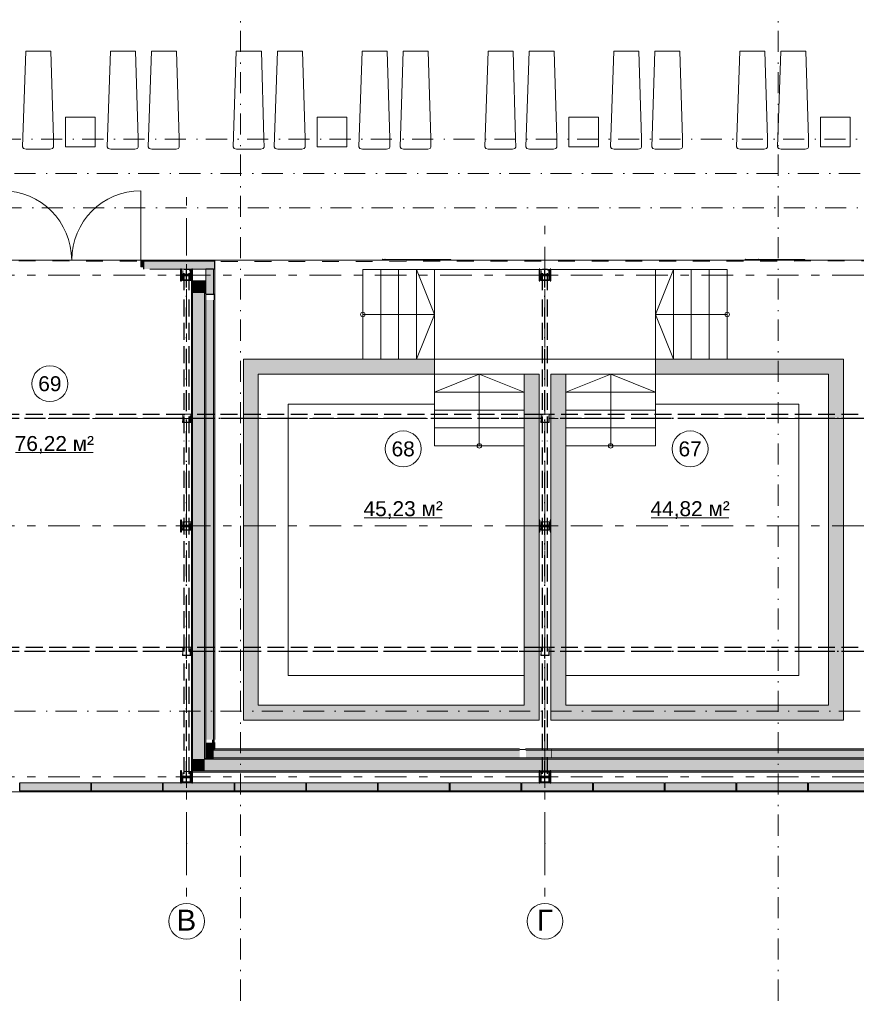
# Model space of a CAD drawing. Header units: millimetres. Extents: x 0 to 415, y 0 to 589.
# Tile 4 of 40: x 199 to 269, y 138 to 220. Entities that reach past the tile are written whole.
import ezdxf
from ezdxf.xclip import XClip

# ---------------------------------------------------------------- set-up
doc = ezdxf.new("R2010")
doc.units = ezdxf.units.MM
doc.header["$MEASUREMENT"] = 0
doc.header["$XCLIPFRAME"] = 0
for name, pattern in [('Невидимая', [3.912222, 2.822222, -1.09]), ('Штрих-Штриховая', [10.936111, 5.291667, -2.116667, 1.411111, -2.116667]), ('Штриховая', [5.644444, 2.822222, -2.822222]), ('Штрихпунктирная', [6.702778, 3.527778, -1.763889, 0, -1.411111])]:
    doc.linetypes.add(name, pattern=pattern)
for name, color, linetype in [('Интерьер - лежаки 2', 7, 'Continuous'), ('Конструктив - Лестницы в бассейны', 7, 'Continuous'), ('Конструктив - стены бассейнов жб нов', 7, 'Continuous'), ('УЛИЦА_Б15_наклонный прогон', 7, 'Continuous'), ('УЛИЦА_Б6', 7, 'Continuous'), ('УЛИЦА_ЗОНЫ', 7, 'Continuous'), ('УЛИЦА_Конструктив бани', 7, 'Continuous'), ('УЛИЦА_Стены бани', 7, 'Continuous'), ('УЛИЦА_Стойки стропильные', 7, 'Continuous'), ('УЛИЦА_Сэндвич-панели бани', 7, 'Continuous'), ('Элемент Модели - Зона', 7, 'Continuous'), ('Элемент модели - Зоны уличных помещений', 7, 'Continuous'), ('Элемент Модели - Оси', 7, 'Continuous'), ('Элемент модели - Оси Улица Бани', 7, 'Continuous')]:
    doc.layers.add(name, color=color, linetype=linetype)
doc.styles.add('СГЕНЕРИР_СТИЛЬ_3', font='txt')

# ---------------------------------------------------------------- blocks, each defined once
blk = doc.blocks.new('Чертеж_2_2', base_point=(217.704, 72.604))
at = {"layer": 'Конструктив - стены бассейнов жб нов', "linetype": 'Continuous', "lineweight": 0, "true_color": 0x000000}
for points in [[(219.186, 192.052), (217.936, 192.052), (219.186, 190.802)], [(219.186, 190.802), (217.936, 192.052), (217.936, 190.802)], [(219.186, 190.802), (233.936, 190.802), (233.936, 192.052), (219.186, 192.052)], [(266.933, 192.052), (252.436, 192.052), (252.436, 190.802), (266.933, 190.802)], [(266.933, 190.802), (268.183, 192.052), (266.933, 192.052)], [(266.933, 190.802), (268.183, 190.802), (268.183, 192.052)], [(219.186, 163.102), (219.186, 190.802), (217.936, 190.802), (217.936, 163.102)], [(242.686, 163.102), (242.686, 190.802), (241.436, 190.802), (241.436, 163.102)], [(244.936, 163.102), (244.936, 190.802), (243.686, 190.802), (243.686, 163.102)], [(266.933, 190.802), (266.933, 163.102), (268.183, 163.102), (268.183, 190.802)], [(219.186, 163.102), (217.936, 161.852), (219.186, 161.852)], [(217.936, 163.102), (217.936, 161.852), (219.186, 163.102)], [(241.436, 163.102), (219.186, 163.102), (219.186, 161.852), (241.436, 161.852)], [(241.436, 161.852), (242.686, 161.852), (241.436, 163.102)], [(241.436, 163.102), (242.686, 161.852), (242.686, 163.102)], [(244.936, 163.102), (243.686, 163.102), (243.686, 161.852)], [(244.936, 163.102), (243.686, 161.852), (244.936, 161.852)], [(266.933, 163.102), (244.936, 163.102), (244.936, 161.852), (266.933, 161.852)], [(266.933, 163.102), (268.183, 161.852), (268.183, 163.102)], [(266.933, 161.852), (268.183, 161.852), (266.933, 163.102)]]:
    blk.add_hatch(color=18, dxfattribs=at).paths.add_polyline_path(points)
at = {"layer": 'УЛИЦА_Конструктив бани', "linetype": 'Continuous', "lineweight": 0, "true_color": 0x000000}
for points in [[(213.686, 198.602), (213.686, 199.602), (213.611, 199.602), (213.611, 199.14), (212.761, 199.14), (212.761, 199.602), (212.686, 199.602), (212.686, 198.602), (212.761, 198.602), (212.761, 199.064), (213.611, 199.064), (213.611, 198.602)], [(243.686, 198.602), (243.686, 199.602), (243.611, 199.602), (243.611, 199.14), (242.761, 199.14), (242.761, 199.602), (242.686, 199.602), (242.686, 198.602), (242.761, 198.602), (242.761, 199.064), (243.611, 199.064), (243.611, 198.602)], [(213.686, 177.602), (213.686, 178.602), (213.611, 178.602), (213.611, 178.14), (212.761, 178.14), (212.761, 178.602), (212.686, 178.602), (212.686, 177.602), (212.761, 177.602), (212.761, 178.064), (213.611, 178.064), (213.611, 177.602)], [(243.686, 177.602), (243.686, 178.602), (243.611, 178.602), (243.611, 178.14), (242.761, 178.14), (242.761, 178.602), (242.686, 178.602), (242.686, 177.602), (242.761, 177.602), (242.761, 178.064), (243.611, 178.064), (243.611, 177.602)], [(213.686, 156.602), (213.686, 157.602), (213.611, 157.602), (213.611, 157.14), (212.761, 157.14), (212.761, 157.602), (212.686, 157.602), (212.686, 156.602), (212.761, 156.602), (212.761, 157.064), (213.611, 157.064), (213.611, 156.602)], [(243.686, 156.602), (243.686, 157.602), (243.611, 157.602), (243.611, 157.14), (242.761, 157.14), (242.761, 157.602), (242.686, 157.602), (242.686, 156.602), (242.761, 156.602), (242.761, 157.064), (243.611, 157.064), (243.611, 156.602)]]:
    blk.add_hatch(color=18, dxfattribs=at).paths.add_polyline_path(points)
at = {"layer": 'УЛИЦА_Стены бани', "linetype": 'Continuous', "lineweight": 0, "true_color": 0x000000}
for points in [[(209.562, 200.352), (209.362, 200.352), (209.362, 199.777), (209.562, 199.777)], [(213.686, 198.602), (213.586, 198.602), (213.586, 178.14), (213.611, 178.14), (213.611, 178.602), (213.686, 178.602)], [(214.686, 197.602), (214.686, 198.602), (213.686, 198.602), (213.686, 197.602)], [(214.786, 197.602), (214.786, 198.602), (214.686, 198.602), (214.686, 197.602)], [(214.686, 158.602), (214.686, 197.602), (213.686, 197.602), (213.686, 158.602)], [(214.786, 197.502), (214.786, 197.602), (214.686, 197.602), (214.686, 197.502)], [(214.786, 158.702), (214.786, 197.502), (214.686, 197.502), (214.686, 158.702)], [(213.586, 157.602), (213.686, 157.602), (213.686, 177.602), (213.611, 177.602), (213.611, 178.064), (213.586, 178.064)], [(213.686, 158.602), (213.686, 157.602), (214.686, 158.602)], [(214.686, 158.602), (213.686, 157.602), (214.686, 157.602)], [(214.686, 158.702), (214.686, 158.602), (214.786, 158.702)], [(214.786, 158.702), (214.686, 158.602), (214.786, 158.602)], [(272.186, 158.602), (214.686, 158.602), (214.686, 157.602), (272.186, 157.602)], [(272.086, 158.702), (214.786, 158.702), (214.786, 158.602), (272.086, 158.602)], [(213.586, 157.502), (213.611, 157.527), (213.611, 157.602), (213.586, 157.602)], [(213.586, 157.502), (213.611, 157.502), (213.611, 157.527)], [(213.686, 157.502), (242.686, 157.502), (242.686, 157.602), (213.686, 157.602)], [(243.611, 157.602), (242.761, 157.602), (242.761, 157.502), (243.611, 157.502)], [(243.686, 157.602), (243.686, 157.502), (271.186, 157.502), (271.186, 157.602)]]:
    blk.add_hatch(color=18, dxfattribs=at).paths.add_polyline_path(points)
at = {"layer": 'УЛИЦА_Сэндвич-панели бани', "linetype": 'Continuous', "lineweight": 0, "true_color": 0x000000}
for points in [[(215.531, 200.352), (209.588, 200.352), (209.588, 200.252), (215.531, 200.252)], [(209.588, 199.602), (210.093, 199.607), (212.686, 199.602), (212.761, 199.602), (213.611, 199.602), (213.686, 199.602), (215.531, 199.602), (215.531, 200.252), (209.588, 200.252)], [(214.786, 199.602), (214.786, 197.502), (215.436, 197.502), (215.436, 199.602)], [(215.536, 197.502), (215.536, 199.602), (215.436, 199.602), (215.436, 197.502)], [(214.786, 197.002), (214.786, 160.232), (215.436, 160.232), (215.436, 197.002)], [(215.436, 197.477), (215.536, 197.477), (215.536, 197.502), (215.436, 197.502)], [(215.436, 197.227), (215.536, 197.227), (215.536, 197.477), (215.436, 197.477)], [(215.436, 197.222), (215.536, 197.222), (215.436, 197.227)], [(215.436, 197.122), (215.536, 197.122), (215.536, 197.222), (215.436, 197.222)], [(215.436, 197.077), (215.536, 197.077), (215.536, 197.122), (215.436, 197.122)], [(215.436, 197.047), (215.536, 197.047), (215.536, 197.077), (215.436, 197.077)], [(215.436, 197.002), (215.536, 197.002), (215.536, 197.047), (215.436, 197.047)], [(215.536, 160.232), (215.536, 197.002), (215.436, 197.002), (215.436, 160.232)], [(214.786, 159.982), (214.786, 159.352), (215.436, 159.352), (215.436, 159.982)], [(215.436, 160.232), (215.316, 160.232), (215.316, 159.982), (215.436, 159.982)], [(215.436, 159.982), (215.536, 159.982), (215.536, 160.232), (215.436, 160.232)], [(215.536, 159.452), (215.536, 159.982), (215.436, 159.982), (215.436, 159.452)], [(215.436, 159.352), (214.786, 158.702), (215.436, 158.702)], [(215.436, 159.352), (214.786, 159.352), (214.786, 158.702)], [(215.536, 159.452), (215.436, 159.352), (215.536, 159.352)], [(215.536, 159.452), (215.436, 159.452), (215.436, 159.352)], [(215.436, 158.702), (241.056, 158.702), (241.056, 159.352), (215.436, 159.352)], [(215.536, 159.352), (241.056, 159.352), (241.056, 159.452), (215.536, 159.452)], [(241.081, 159.452), (241.081, 159.352), (241.581, 159.352), (241.581, 159.452)], [(241.581, 159.452), (241.581, 159.352), (241.586, 159.452)], [(241.586, 159.352), (241.581, 158.707)], [(243.686, 159.452), (241.586, 159.452), (241.586, 159.352), (243.686, 159.352)], [(241.586, 158.702), (243.686, 158.702), (243.686, 159.352), (241.586, 159.352)], [(243.751, 159.352), (243.751, 159.452), (243.686, 159.452), (243.686, 159.352)], [(243.751, 158.702), (243.751, 159.352), (243.686, 159.352), (243.686, 158.702)], [(270.583, 159.452), (243.751, 159.452), (243.751, 159.352), (270.583, 159.352)], [(270.683, 159.352), (243.751, 159.352), (243.751, 158.702), (270.683, 158.702)], [(205.185, 156.602), (199.235, 156.602), (199.235, 155.952), (205.185, 155.952)], [(211.185, 156.602), (205.235, 156.602), (205.235, 155.952), (211.185, 155.952)], [(217.185, 156.602), (211.235, 156.602), (211.235, 155.952), (217.185, 155.952)], [(223.185, 156.602), (217.235, 156.602), (217.235, 155.952), (223.185, 155.952)], [(229.185, 156.602), (223.235, 156.602), (223.235, 155.952), (229.185, 155.952)], [(235.185, 156.602), (229.235, 156.602), (229.235, 155.952), (235.185, 155.952)], [(241.185, 156.602), (235.235, 156.602), (235.235, 155.952), (241.185, 155.952)], [(247.185, 156.602), (241.235, 156.602), (241.235, 155.952), (247.185, 155.952)], [(253.185, 156.602), (247.235, 156.602), (247.235, 155.952), (253.185, 155.952)], [(259.185, 156.602), (253.235, 156.602), (253.235, 155.952), (259.185, 155.952)], [(265.185, 156.602), (259.235, 156.602), (259.235, 155.952), (265.185, 155.952)], [(271.185, 156.602), (265.235, 156.602), (265.235, 155.952), (271.185, 155.952)], [(199.235, 155.852), (205.185, 155.852), (205.185, 155.952), (199.235, 155.952)], [(205.235, 155.852), (211.185, 155.852), (211.185, 155.952), (205.235, 155.952)], [(211.235, 155.852), (217.185, 155.852), (217.185, 155.952), (211.235, 155.952)], [(217.235, 155.852), (223.185, 155.852), (223.185, 155.952), (217.235, 155.952)], [(223.235, 155.852), (229.185, 155.852), (229.185, 155.952), (223.235, 155.952)], [(229.235, 155.852), (235.185, 155.852), (235.185, 155.952), (229.235, 155.952)], [(235.235, 155.852), (241.185, 155.852), (241.185, 155.952), (235.235, 155.952)], [(241.235, 155.852), (247.185, 155.852), (247.185, 155.952), (241.235, 155.952)], [(247.235, 155.852), (253.185, 155.852), (253.185, 155.952), (247.235, 155.952)], [(253.235, 155.852), (259.185, 155.852), (259.185, 155.952), (253.235, 155.952)], [(259.235, 155.852), (265.185, 155.852), (265.185, 155.952), (259.235, 155.952)], [(265.235, 155.852), (271.185, 155.852), (271.185, 155.952), (265.235, 155.952)]]:
    blk.add_hatch(color=18, dxfattribs=at).paths.add_polyline_path(points)
at = {"layer": 'Интерьер - лежаки 2', "color": 7, "linetype": 'Continuous', "lineweight": 15, "ltscale": 0.5}
for p, q in [((205.536, 212.315), (203.036, 212.315)), ((203.036, 212.315), (203.036, 209.815)), ((205.536, 209.815), (205.536, 212.315)), ((226.606, 212.315), (224.106, 212.315)), ((224.106, 212.315), (224.106, 209.815)), ((226.606, 209.815), (226.606, 212.315)), ((247.677, 212.315), (245.177, 212.315)), ((245.177, 212.315), (245.177, 209.815)), ((247.677, 209.815), (247.677, 212.315)), ((268.748, 212.315), (266.248, 212.315)), ((266.248, 212.315), (266.248, 209.815)), ((268.748, 209.815), (268.748, 212.315)), ((203.036, 209.815), (205.536, 209.815)), ((224.106, 209.815), (226.606, 209.815)), ((245.177, 209.815), (247.677, 209.815)), ((266.248, 209.815), (268.748, 209.815))]:
    blk.add_line(p, q, dxfattribs=at)
at = {"layer": 'Интерьер - лежаки 2', "color": 7, "linetype": 'Continuous', "lineweight": 15, "ltscale": 0.5, "flags": 128}
for points in [[(202.028, 210.53), (202.037, 209.804), (201.967, 209.697), (201.763, 209.625), (199.739, 209.624), (199.529, 209.697), (199.446, 209.831), (199.713, 217.825), (201.813, 217.825)], [(209.125, 210.53), (209.134, 209.804), (209.063, 209.697), (208.86, 209.625), (206.835, 209.624), (206.626, 209.697), (206.543, 209.831), (206.81, 217.825), (208.91, 217.825)], [(212.562, 210.53), (212.571, 209.804), (212.5, 209.697), (212.297, 209.625), (210.272, 209.624), (210.063, 209.697), (209.98, 209.831), (210.247, 217.825), (212.347, 217.825)], [(219.662, 210.53), (219.671, 209.804), (219.6, 209.697), (219.397, 209.625), (217.372, 209.624), (217.163, 209.697), (217.08, 209.831), (217.347, 217.825), (219.447, 217.825)], [(223.099, 210.53), (223.108, 209.804), (223.037, 209.697), (222.834, 209.625), (220.809, 209.624), (220.6, 209.697), (220.517, 209.831), (220.784, 217.825), (222.884, 217.825)], [(230.195, 210.53), (230.205, 209.804), (230.134, 209.697), (229.93, 209.625), (227.906, 209.624), (227.697, 209.697), (227.613, 209.831), (227.88, 217.825), (229.98, 217.825)], [(233.632, 210.53), (233.642, 209.804), (233.571, 209.697), (233.367, 209.625), (231.343, 209.624), (231.134, 209.697), (231.05, 209.831), (231.317, 217.825), (233.417, 217.825)], [(240.732, 210.53), (240.742, 209.804), (240.671, 209.697), (240.467, 209.625), (238.443, 209.624), (238.234, 209.697), (238.15, 209.831), (238.417, 217.825), (240.517, 217.825)], [(244.169, 210.53), (244.179, 209.804), (244.108, 209.697), (243.904, 209.625), (241.88, 209.624), (241.671, 209.697), (241.587, 209.831), (241.854, 217.825), (243.954, 217.825)], [(251.266, 210.53), (251.275, 209.804), (251.205, 209.697), (251.001, 209.625), (248.977, 209.624), (248.767, 209.697), (248.684, 209.831), (248.951, 217.825), (251.051, 217.825)], [(254.703, 210.53), (254.712, 209.804), (254.642, 209.697), (254.438, 209.625), (252.414, 209.624), (252.204, 209.697), (252.121, 209.831), (252.388, 217.825), (254.488, 217.825)], [(261.803, 210.53), (261.812, 209.804), (261.742, 209.697), (261.538, 209.625), (259.514, 209.624), (259.304, 209.697), (259.221, 209.831), (259.488, 217.825), (261.588, 217.825)], [(265.24, 210.53), (265.249, 209.804), (265.179, 209.697), (264.975, 209.625), (262.951, 209.624), (262.741, 209.697), (262.658, 209.831), (262.925, 217.825), (265.025, 217.825)]]:
    blk.add_lwpolyline(points, close=True, dxfattribs=at)
at = {"layer": 'Конструктив - Лестницы в бассейны', "color": 7, "linetype": 'Continuous', "lineweight": 15, "ltscale": 0.5, "flags": 128}
for points in [[(233.936, 192.052), (233.936, 199.552), (252.436, 199.552), (252.436, 192.052)], [(219.186, 190.802), (233.936, 190.802), (233.936, 188.302), (221.686, 188.302), (221.686, 165.602), (241.436, 165.602), (241.436, 163.102), (219.186, 163.102)], [(244.936, 163.102), (266.933, 163.102), (266.933, 190.802), (252.436, 190.802), (252.436, 188.302), (264.433, 188.302), (264.433, 165.602), (244.936, 165.602)]]:
    blk.add_lwpolyline(points, close=True, dxfattribs=at)
for points in [[(227.936, 195.989, -1), (227.936, 195.614, -1)], [(258.436, 195.989, 1), (258.436, 195.614, 1)], [(237.873, 184.802, 1), (237.498, 184.802, 1)], [(248.498, 184.802, -1), (248.873, 184.802, -1)]]:
    blk.add_lwpolyline(points, format="xyb", close=True, dxfattribs=at)
at = {"layer": 'Конструктив - стены бассейнов жб нов', "color": 251, "linetype": 'Continuous', "lineweight": 20, "ltscale": 0.5, "true_color": 0x575757, "flags": 128}
for points in [[(217.936, 192.052), (219.186, 192.052)], [(217.936, 192.052), (217.936, 161.852)], [(233.936, 192.052), (219.186, 192.052)], [(233.936, 192.052), (233.936, 190.802)], [(266.933, 192.052), (252.436, 192.052)], [(252.436, 192.052), (252.436, 190.802)], [(268.183, 192.052), (266.933, 192.052)], [(268.183, 163.102), (268.183, 192.052)], [(219.186, 163.102), (219.186, 190.802)], [(219.186, 190.802), (233.936, 190.802)], [(242.686, 190.802), (241.436, 190.802)], [(241.436, 190.802), (241.436, 163.102)], [(242.686, 178.602), (242.686, 190.802)], [(244.936, 190.802), (243.686, 190.802)], [(243.686, 190.802), (243.686, 178.602)], [(244.936, 163.102), (244.936, 190.802)], [(252.436, 190.802), (266.933, 190.802)], [(266.933, 190.802), (266.933, 163.102)], [(242.686, 161.852), (242.686, 177.602)], [(243.686, 177.602), (243.686, 163.102)], [(241.436, 163.102), (219.186, 163.102)], [(243.686, 161.852), (243.686, 163.102)], [(266.933, 163.102), (244.936, 163.102)], [(268.183, 161.852), (268.183, 163.102)], [(217.936, 161.852), (219.186, 161.852)], [(219.186, 161.852), (241.436, 161.852)], [(242.686, 161.852), (241.436, 161.852)], [(243.686, 161.852), (268.183, 161.852)]]:
    blk.add_lwpolyline(points, dxfattribs=at)
at = {"layer": 'УЛИЦА_Б15_наклонный прогон', "color": 251, "linetype": 'Невидимая', "lineweight": 30, "ltscale": 0.5, "true_color": 0x575757}
for p, q in [((212.986, 197.838), (212.986, 199.552)), ((213.386, 199.552), (212.986, 199.552)), ((213.386, 197.838), (213.386, 199.552)), ((242.986, 197.838), (242.986, 199.552)), ((243.386, 199.552), (242.986, 199.552)), ((243.386, 197.838), (243.386, 199.552)), ((212.986, 185.861), (212.986, 197.212)), ((213.386, 185.861), (213.386, 197.212)), ((242.986, 185.861), (242.986, 197.212)), ((243.386, 185.861), (243.386, 197.212)), ((212.986, 167.602), (212.986, 185.235)), ((213.386, 167.602), (213.386, 185.235)), ((242.986, 167.602), (242.986, 185.235)), ((243.386, 167.602), (243.386, 185.235)), ((212.986, 157.351), (212.986, 166.975)), ((213.386, 157.351), (213.386, 166.975)), ((242.986, 157.351), (242.986, 166.975)), ((243.386, 157.351), (243.386, 166.975)), ((212.986, 156.652), (212.986, 156.724)), ((213.386, 156.652), (212.986, 156.652)), ((213.386, 156.652), (213.386, 156.724)), ((242.986, 156.652), (242.986, 156.724)), ((243.386, 156.652), (242.986, 156.652)), ((243.386, 156.652), (243.386, 156.724))]:
    blk.add_line(p, q, dxfattribs=at)
at = {"layer": 'УЛИЦА_Б15_наклонный прогон', "color": 251, "linetype": 'Штрихпунктирная', "lineweight": 30, "ltscale": 0.5, "true_color": 0x575757}
for p, q in [((213.186, 156.652), (213.186, 199.552)), ((243.186, 156.652), (243.186, 199.552))]:
    blk.add_line(p, q, dxfattribs=at)
at = {"layer": 'УЛИЦА_Б6', "color": 251, "linetype": 'Штрихпунктирная', "lineweight": 30, "ltscale": 0.5, "true_color": 0x575757}
for p, q in [((380.836, 187.102), (170.035, 187.102)), ((380.836, 187.102), (170.035, 187.102)), ((380.836, 167.602), (170.035, 167.602)), ((380.836, 167.602), (170.035, 167.602))]:
    blk.add_line(p, q, dxfattribs=at)
at = {"layer": 'УЛИЦА_Б6', "color": 251, "linetype": 'Невидимая', "lineweight": 30, "ltscale": 0.5, "true_color": 0x575757}
for p, q in [((212.873, 187.422), (189.498, 187.422)), ((212.873, 187.422), (189.498, 187.422)), ((212.873, 187.102), (189.498, 187.102)), ((212.873, 187.102), (189.498, 187.102)), ((242.873, 187.422), (213.498, 187.422)), ((242.873, 187.422), (213.498, 187.422)), ((242.873, 187.102), (213.498, 187.102)), ((242.873, 187.102), (213.498, 187.102)), ((271.373, 187.422), (243.498, 187.422)), ((271.373, 187.422), (243.498, 187.422)), ((271.373, 187.102), (243.498, 187.102)), ((271.373, 187.102), (243.498, 187.102)), ((212.873, 167.922), (189.498, 167.922)), ((212.873, 167.922), (189.498, 167.922)), ((212.873, 167.602), (189.498, 167.602)), ((212.873, 167.602), (189.498, 167.602)), ((242.873, 167.922), (213.498, 167.922)), ((242.873, 167.922), (213.498, 167.922)), ((242.873, 167.602), (213.498, 167.602)), ((242.873, 167.602), (213.498, 167.602)), ((271.373, 167.922), (243.498, 167.922)), ((271.373, 167.922), (243.498, 167.922)), ((271.373, 167.602), (243.498, 167.602)), ((271.373, 167.602), (243.498, 167.602))]:
    blk.add_line(p, q, dxfattribs=at)
at = {"layer": 'УЛИЦА_ЗОНЫ', "color": 7, "linetype": 'Continuous', "lineweight": 15, "ltscale": 0.5}
for p, q in [((198.86, 184.241), (205.363, 184.241)), ((228.063, 178.787), (234.566, 178.787)), ((252.086, 178.787), (258.589, 178.787))]:
    blk.add_line(p, q, dxfattribs=at)
at = {"layer": 'УЛИЦА_ЗОНЫ', "color": 7, "linetype": 'Штриховая', "lineweight": 15, "ltscale": 0.5, "flags": 128}
for points in [[(243.186, 159.452), (243.186, 200.352), (215.536, 200.352), (215.536, 159.452)], [(243.186, 159.452), (270.586, 159.452), (270.586, 172.527), (270.586, 176.527), (270.583, 200.352), (243.186, 200.352)]]:
    blk.add_lwpolyline(points, close=True, dxfattribs=at)
at = {"layer": 'УЛИЦА_ЗОНЫ', "color": 7, "linetype": 'Continuous', "lineweight": 15, "ltscale": 0.5, "flags": 128}
for points in [[(203.235, 190.009, 1), (200.235, 190.009, 1)], [(232.815, 184.555, 1), (229.815, 184.555, 1)], [(256.838, 184.555, 1), (253.838, 184.555, 1)]]:
    blk.add_lwpolyline(points, format="xyb", close=True, dxfattribs=at)
at = {"layer": 'УЛИЦА_Конструктив бани', "color": 251, "linetype": 'Continuous', "lineweight": 5, "ltscale": 0.5, "true_color": 0x575757}
for p, q in [((213.186, 199.502), (213.186, 200.002)), ((243.186, 199.502), (243.186, 200.002)), ((212.786, 199.102), (212.286, 199.102)), ((213.186, 198.702), (213.186, 198.202)), ((213.586, 199.102), (214.086, 199.102)), ((242.786, 199.102), (242.286, 199.102)), ((243.186, 198.702), (243.186, 198.202)), ((243.586, 199.102), (244.086, 199.102)), ((213.186, 178.502), (213.186, 179.002)), ((243.186, 178.502), (243.186, 179.002)), ((212.786, 178.102), (212.286, 178.102)), ((213.586, 178.102), (214.086, 178.102)), ((242.786, 178.102), (242.286, 178.102)), ((243.586, 178.102), (244.086, 178.102)), ((213.186, 177.702), (213.186, 177.202)), ((243.186, 177.702), (243.186, 177.202)), ((213.186, 157.502), (213.186, 158.002)), ((243.186, 157.502), (243.186, 158.002)), ((212.786, 157.102), (212.286, 157.102)), ((213.186, 156.702), (213.186, 156.202)), ((213.586, 157.102), (214.086, 157.102)), ((242.786, 157.102), (242.286, 157.102)), ((243.186, 156.702), (243.186, 156.202)), ((243.586, 157.102), (244.086, 157.102))]:
    blk.add_line(p, q, dxfattribs=at)
at = {"layer": 'УЛИЦА_Конструктив бани', "color": 251, "linetype": 'Continuous', "lineweight": 30, "ltscale": 0.5, "true_color": 0x575757, "flags": 128}
for points in [[(213.686, 198.602), (213.686, 199.602), (213.611, 199.602), (213.611, 199.14), (212.761, 199.14), (212.761, 199.602), (212.686, 199.602), (212.686, 198.602), (212.761, 198.602), (212.761, 199.064), (213.611, 199.064), (213.611, 198.602)], [(243.686, 198.602), (243.686, 199.602), (243.611, 199.602), (243.611, 199.14), (242.761, 199.14), (242.761, 199.602), (242.686, 199.602), (242.686, 198.602), (242.761, 198.602), (242.761, 199.064), (243.611, 199.064), (243.611, 198.602)], [(213.686, 177.602), (213.686, 178.602), (213.611, 178.602), (213.611, 178.14), (212.761, 178.14), (212.761, 178.602), (212.686, 178.602), (212.686, 177.602), (212.761, 177.602), (212.761, 178.064), (213.611, 178.064), (213.611, 177.602)], [(243.686, 177.602), (243.686, 178.602), (243.611, 178.602), (243.611, 178.14), (242.761, 178.14), (242.761, 178.602), (242.686, 178.602), (242.686, 177.602), (242.761, 177.602), (242.761, 178.064), (243.611, 178.064), (243.611, 177.602)], [(213.686, 156.602), (213.686, 157.602), (213.611, 157.602), (213.611, 157.14), (212.761, 157.14), (212.761, 157.602), (212.686, 157.602), (212.686, 156.602), (212.761, 156.602), (212.761, 157.064), (213.611, 157.064), (213.611, 156.602)], [(243.686, 156.602), (243.686, 157.602), (243.611, 157.602), (243.611, 157.14), (242.761, 157.14), (242.761, 157.602), (242.686, 157.602), (242.686, 156.602), (242.761, 156.602), (242.761, 157.064), (243.611, 157.064), (243.611, 156.602)]]:
    blk.add_lwpolyline(points, close=True, dxfattribs=at)
at = {"layer": 'УЛИЦА_Конструктив бани', "color": 251, "linetype": 'Continuous', "lineweight": 5, "ltscale": 0.5, "true_color": 0x575757}
for p in [(213.186, 199.102), (243.186, 199.102), (213.186, 178.102), (243.186, 178.102), (213.186, 157.102), (243.186, 157.102)]:
    blk.add_point(p, dxfattribs=at)
at = {"layer": 'УЛИЦА_Стены бани', "color": 251, "linetype": 'Continuous', "lineweight": 5, "ltscale": 0.5, "true_color": 0x575757}
for p, q in [((209.362, 200.352), (209.362, 206.152)), ((209.562, 200.352), (209.362, 200.352)), ((209.362, 200.352), (209.362, 199.777)), ((209.562, 199.777), (209.562, 200.352)), ((209.362, 199.777), (209.562, 199.777))]:
    blk.add_line(p, q, dxfattribs=at)
at = {"layer": 'УЛИЦА_Стены бани', "color": 251, "linetype": 'Continuous', "lineweight": 15, "ltscale": 0.5, "true_color": 0x575757}
blk.add_line((209.562, 200.352), (209.562, 200.252), dxfattribs=at)
blk.add_line((209.562, 200.352), (209.562, 200.252), dxfattribs=at)
blk.add_line((209.562, 200.352), (209.562, 200.252), dxfattribs=at)
at = {"layer": 'УЛИЦА_Стены бани', "color": 251, "linetype": 'Continuous', "lineweight": 25, "ltscale": 0.5, "true_color": 0x575757}
for p, q in [((209.562, 200.252), (209.562, 199.777)), ((209.562, 200.252), (209.562, 199.777)), ((209.562, 200.252), (209.562, 199.777)), ((209.562, 199.777), (209.562, 199.602)), ((209.562, 199.777), (209.562, 199.602))]:
    blk.add_line(p, q, dxfattribs=at)
at = {"layer": 'УЛИЦА_Стены бани', "color": 251, "linetype": 'Continuous', "lineweight": 20, "ltscale": 0.5, "true_color": 0x575757}
for p, q in [((213.686, 198.602), (213.686, 198.602)), ((213.686, 198.602), (213.686, 197.602)), ((214.786, 198.602), (214.686, 198.602)), ((214.686, 198.602), (214.686, 198.602)), ((214.786, 198.602), (214.686, 198.602)), ((213.686, 197.602), (213.686, 178.602)), ((214.686, 197.602), (214.786, 197.602)), ((214.686, 158.702), (214.686, 197.602)), ((214.686, 197.602), (214.786, 197.602)), ((213.686, 177.602), (213.686, 158.602)), ((213.686, 158.602), (213.686, 157.602)), ((213.686, 158.602), (213.686, 157.602)), ((214.686, 158.702), (214.686, 158.602)), ((214.686, 158.702), (214.686, 158.602)), ((272.186, 158.602), (214.686, 158.602)), ((213.686, 157.602), (214.686, 157.602)), ((214.686, 157.602), (242.686, 157.602)), ((242.761, 157.602), (243.611, 157.602)), ((243.686, 157.602), (271.186, 157.602))]:
    blk.add_line(p, q, dxfattribs=at)
at = {"layer": 'УЛИЦА_Стены бани', "color": 251, "linetype": 'Continuous', "lineweight": 20, "ltscale": 0.5, "true_color": 0x575757, "flags": 128}
for points in [[(213.586, 198.602), (213.611, 198.602)], [(213.586, 198.602), (213.586, 178.14)], [(213.686, 198.602), (214.686, 198.602)], [(214.686, 198.602), (214.786, 198.602)], [(214.786, 198.702), (214.786, 198.602)], [(214.786, 198.702), (214.786, 198.602)], [(214.786, 198.602), (214.786, 197.602)], [(214.786, 197.602), (214.786, 197.502)], [(214.786, 158.702), (214.786, 197.502)], [(213.586, 178.064), (213.586, 157.602)], [(272.086, 158.702), (214.786, 158.702)], [(213.586, 157.502), (213.586, 157.602)], [(213.586, 157.502), (213.611, 157.502)], [(213.686, 157.502), (242.686, 157.502)], [(242.761, 157.502), (243.611, 157.502)], [(243.686, 157.502), (271.186, 157.502)]]:
    blk.add_lwpolyline(points, dxfattribs=at)
at = {"layer": 'УЛИЦА_Стены бани', "color": 251, "linetype": 'Continuous', "lineweight": 5, "ltscale": 0.5, "true_color": 0x575757}
for centre, start, end in [((197.762, 200.352), 0, 90), ((209.362, 200.352), 90, 180)]:
    blk.add_arc(centre, 5.8, start, end, dxfattribs=at)
at = {"layer": 'УЛИЦА_Стены бани', "color": 251, "linetype": 'Continuous', "lineweight": 20, "ltscale": 0.5, "true_color": 0x575757}
for p in [(214.786, 198.602), (214.786, 197.602)]:
    blk.add_point(p, dxfattribs=at)
at = {"layer": 'УЛИЦА_Стойки стропильные', "color": 251, "linetype": 'Невидимая', "lineweight": 20, "ltscale": 0.5, "true_color": 0x575757, "flags": 128}
for points in [[(213.536, 198.652), (213.536, 199.552), (212.836, 199.552), (212.836, 198.652)], [(213.496, 198.692), (212.876, 198.692), (212.876, 199.512), (213.496, 199.512)], [(243.536, 198.652), (243.536, 199.552), (242.836, 199.552), (242.836, 198.652)], [(243.496, 198.692), (242.876, 198.692), (242.876, 199.512), (243.496, 199.512)], [(213.536, 186.752), (213.536, 187.452), (212.836, 187.452), (212.836, 186.752)], [(213.496, 186.792), (212.876, 186.792), (212.876, 187.412), (213.496, 187.412)], [(243.536, 186.752), (243.536, 187.452), (242.836, 187.452), (242.836, 186.752)], [(243.496, 186.792), (242.876, 186.792), (242.876, 187.412), (243.496, 187.412)], [(213.536, 177.752), (213.536, 178.452), (212.836, 178.452), (212.836, 177.752)], [(213.496, 177.792), (212.876, 177.792), (212.876, 178.412), (213.496, 178.412)], [(243.536, 177.752), (243.536, 178.452), (242.836, 178.452), (242.836, 177.752)], [(243.496, 177.792), (242.876, 177.792), (242.876, 178.412), (243.496, 178.412)], [(213.536, 167.252), (213.536, 167.952), (212.836, 167.952), (212.836, 167.252)], [(213.496, 167.292), (212.876, 167.292), (212.876, 167.912), (213.496, 167.912)], [(243.536, 167.252), (243.536, 167.952), (242.836, 167.952), (242.836, 167.252)], [(243.496, 167.292), (242.876, 167.292), (242.876, 167.912), (243.496, 167.912)], [(213.536, 156.652), (213.536, 157.552), (212.836, 157.552), (212.836, 156.652)], [(213.496, 156.692), (212.876, 156.692), (212.876, 157.512), (213.496, 157.512)], [(243.536, 156.652), (243.536, 157.552), (242.836, 157.552), (242.836, 156.652)], [(243.496, 156.692), (242.876, 156.692), (242.876, 157.512), (243.496, 157.512)]]:
    blk.add_lwpolyline(points, close=True, dxfattribs=at)
at = {"layer": 'УЛИЦА_Сэндвич-панели бани', "color": 251, "linetype": 'Continuous', "lineweight": 20, "ltscale": 0.5, "true_color": 0x575757}
for p, q in [((209.588, 200.252), (215.531, 200.252)), ((209.588, 200.252), (215.531, 200.252)), ((215.436, 199.602), (215.436, 197.502)), ((215.436, 199.602), (215.436, 197.502)), ((215.436, 197.002), (215.436, 160.232)), ((215.436, 197.002), (215.436, 160.232)), ((215.436, 159.982), (215.436, 159.352)), ((215.436, 159.982), (215.436, 159.452)), ((215.436, 159.452), (215.436, 159.352)), ((215.436, 159.352), (215.536, 159.352)), ((215.436, 159.352), (241.056, 159.352)), ((215.436, 159.352), (215.536, 159.352)), ((215.536, 159.352), (241.056, 159.352)), ((241.586, 159.352), (243.686, 159.352)), ((241.586, 159.352), (243.686, 159.352)), ((243.751, 159.352), (270.683, 159.352)), ((243.751, 159.352), (270.583, 159.352)), ((205.185, 155.952), (199.235, 155.952)), ((205.185, 155.952), (199.235, 155.952)), ((211.185, 155.952), (205.235, 155.952)), ((211.185, 155.952), (205.235, 155.952)), ((217.185, 155.952), (211.235, 155.952)), ((217.185, 155.952), (211.235, 155.952)), ((223.185, 155.952), (217.235, 155.952)), ((223.185, 155.952), (217.235, 155.952)), ((229.185, 155.952), (223.235, 155.952)), ((229.185, 155.952), (223.235, 155.952)), ((235.185, 155.952), (229.235, 155.952)), ((235.185, 155.952), (229.235, 155.952)), ((241.185, 155.952), (235.235, 155.952)), ((241.185, 155.952), (235.235, 155.952)), ((247.185, 155.952), (241.235, 155.952)), ((247.185, 155.952), (241.235, 155.952)), ((253.185, 155.952), (247.235, 155.952)), ((253.185, 155.952), (247.235, 155.952)), ((259.185, 155.952), (253.235, 155.952)), ((259.185, 155.952), (253.235, 155.952)), ((265.185, 155.952), (259.235, 155.952)), ((265.185, 155.952), (259.235, 155.952)), ((271.185, 155.952), (265.235, 155.952)), ((271.185, 155.952), (265.235, 155.952))]:
    blk.add_line(p, q, dxfattribs=at)
at = {"layer": 'УЛИЦА_Сэндвич-панели бани', "color": 251, "linetype": 'Continuous', "lineweight": 25, "ltscale": 0.5, "true_color": 0x575757}
blk.add_line((214.786, 197.502), (215.436, 197.502), dxfattribs=at)
at = {"layer": 'УЛИЦА_Сэндвич-панели бани', "color": 251, "linetype": 'Continuous', "lineweight": 20, "ltscale": 0.5, "true_color": 0x575757, "flags": 128}
for points in [[(215.531, 200.352), (209.588, 200.352)], [(210.093, 199.602), (212.686, 199.602)], [(212.761, 199.602), (213.611, 199.602)], [(213.686, 199.602), (215.531, 199.602)], [(214.786, 199.602), (214.786, 197.502)], [(215.536, 197.502), (215.536, 199.602)], [(214.786, 197.002), (214.786, 160.232)], [(215.536, 160.232), (215.536, 197.002)], [(214.786, 159.982), (214.786, 158.702)], [(215.536, 159.452), (215.536, 159.982)], [(241.056, 159.452), (215.536, 159.452)], [(243.686, 159.452), (241.586, 159.452)], [(270.583, 159.452), (243.751, 159.452)], [(215.436, 158.702), (241.056, 158.702)], [(241.586, 158.702), (243.686, 158.702)], [(243.751, 158.702), (271.333, 158.702)], [(205.185, 156.602), (199.235, 156.602)], [(211.185, 156.602), (205.235, 156.602)], [(212.686, 156.602), (211.235, 156.602)], [(213.611, 156.602), (212.761, 156.602)], [(217.185, 156.602), (213.686, 156.602)], [(223.185, 156.602), (217.235, 156.602)], [(229.185, 156.602), (223.235, 156.602)], [(235.185, 156.602), (229.235, 156.602)], [(241.185, 156.602), (235.235, 156.602)], [(242.686, 156.602), (241.235, 156.602)], [(243.611, 156.602), (242.761, 156.602)], [(247.185, 156.602), (243.686, 156.602)], [(253.185, 156.602), (247.235, 156.602)], [(259.185, 156.602), (253.235, 156.602)], [(265.185, 156.602), (259.235, 156.602)], [(271.185, 156.602), (265.235, 156.602)], [(199.235, 155.852), (205.185, 155.852)], [(205.235, 155.852), (211.185, 155.852)], [(211.235, 155.852), (217.185, 155.852)], [(217.235, 155.852), (223.185, 155.852)], [(223.235, 155.852), (229.185, 155.852)], [(229.235, 155.852), (235.185, 155.852)], [(235.235, 155.852), (241.185, 155.852)], [(241.235, 155.852), (247.185, 155.852)], [(247.235, 155.852), (253.185, 155.852)], [(253.235, 155.852), (259.185, 155.852)], [(259.235, 155.852), (265.185, 155.852)], [(265.235, 155.852), (271.185, 155.852)]]:
    blk.add_lwpolyline(points, dxfattribs=at)
at = {"layer": 'УЛИЦА_Сэндвич-панели бани', "color": 251, "linetype": 'Continuous', "lineweight": 15, "ltscale": 0.5, "true_color": 0x575757, "flags": 128}
for points in [[(209.588, 200.352), (209.588, 200.252)], [(215.531, 200.352), (215.531, 200.252)], [(215.536, 199.602), (215.436, 199.602)], [(199.235, 155.852), (199.235, 155.952)], [(205.185, 155.852), (205.185, 155.952)], [(205.235, 155.852), (205.235, 155.952)], [(211.185, 155.852), (211.185, 155.952)], [(211.235, 155.852), (211.235, 155.952)], [(217.185, 155.852), (217.185, 155.952)], [(217.235, 155.852), (217.235, 155.952)], [(223.185, 155.852), (223.185, 155.952)], [(223.235, 155.852), (223.235, 155.952)], [(229.185, 155.852), (229.185, 155.952)], [(229.235, 155.852), (229.235, 155.952)], [(235.185, 155.852), (235.185, 155.952)], [(235.235, 155.852), (235.235, 155.952)], [(241.185, 155.852), (241.185, 155.952)], [(241.235, 155.852), (241.235, 155.952)], [(247.185, 155.852), (247.185, 155.952)], [(247.235, 155.852), (247.235, 155.952)], [(253.185, 155.852), (253.185, 155.952)], [(253.235, 155.852), (253.235, 155.952)], [(259.185, 155.852), (259.185, 155.952)], [(259.235, 155.852), (259.235, 155.952)], [(265.185, 155.852), (265.185, 155.952)], [(265.235, 155.852), (265.235, 155.952)]]:
    blk.add_lwpolyline(points, dxfattribs=at)
at = {"layer": 'УЛИЦА_Сэндвич-панели бани', "color": 251, "linetype": 'Continuous', "lineweight": 25, "ltscale": 0.5, "true_color": 0x575757, "flags": 128}
for points in [[(209.588, 200.252), (209.588, 199.602)], [(215.531, 200.252), (215.531, 199.602)], [(215.436, 199.602), (214.786, 199.602)], [(214.786, 158.702), (215.436, 158.702)], [(199.235, 155.952), (199.235, 156.602)], [(205.185, 155.952), (205.185, 156.602)], [(205.235, 155.952), (205.235, 156.602)], [(211.185, 155.952), (211.185, 156.602)], [(211.235, 155.952), (211.235, 156.602)], [(217.185, 155.952), (217.185, 156.602)], [(217.235, 155.952), (217.235, 156.602)], [(223.185, 155.952), (223.185, 156.602)], [(223.235, 155.952), (223.235, 156.602)], [(229.185, 155.952), (229.185, 156.602)], [(229.235, 155.952), (229.235, 156.602)], [(235.185, 155.952), (235.185, 156.602)], [(235.235, 155.952), (235.235, 156.602)], [(241.185, 155.952), (241.185, 156.602)], [(241.235, 155.952), (241.235, 156.602)], [(247.185, 155.952), (247.185, 156.602)], [(247.235, 155.952), (247.235, 156.602)], [(253.185, 155.952), (253.185, 156.602)], [(253.235, 155.952), (253.235, 156.602)], [(259.185, 155.952), (259.185, 156.602)], [(259.235, 155.952), (259.235, 156.602)], [(265.185, 155.952), (265.185, 156.602)], [(265.235, 155.952), (265.235, 156.602)]]:
    blk.add_lwpolyline(points, dxfattribs=at)
at = {"layer": 'УЛИЦА_Сэндвич-панели бани', "color": 251, "linetype": 'Continuous', "lineweight": 30, "ltscale": 0.5, "true_color": 0x575757}
blk.add_point((215.436, 197.502), dxfattribs=at)
at = {"layer": 'Элемент Модели - Зона', "color": 7, "linetype": 'Continuous', "lineweight": 15, "ltscale": 0.5}
for p, q in [((229.594, 200.402), (235.318, 200.402)), ((229.594, 200.402), (229.594, 200.352)), ((229.791, 200.402), (235.121, 200.402)), ((229.791, 200.402), (229.791, 200.352)), ((259.961, 200.402), (264.951, 200.402)), ((259.961, 200.402), (259.961, 200.352)), ((261.055, 200.402), (263.858, 200.402)), ((261.055, 200.402), (261.055, 200.352)), ((227.936, 192.052), (227.936, 199.552)), ((227.936, 199.552), (229.436, 199.552)), ((229.436, 199.552), (229.436, 192.052)), ((229.436, 192.052), (229.436, 199.552)), ((229.436, 199.552), (230.936, 199.552)), ((230.936, 199.552), (230.936, 192.052)), ((230.936, 192.052), (230.936, 199.552)), ((230.936, 199.552), (232.436, 199.552)), ((232.436, 199.552), (232.436, 192.052)), ((232.436, 192.052), (232.436, 199.552)), ((232.436, 199.552), (233.936, 199.552)), ((232.436, 199.552), (233.936, 195.802)), ((233.936, 199.552), (233.936, 192.052)), ((253.936, 199.552), (252.436, 199.552)), ((252.436, 199.552), (252.436, 192.052)), ((253.936, 199.552), (252.436, 195.802)), ((255.436, 199.552), (253.936, 199.552)), ((253.936, 199.552), (253.936, 192.052)), ((253.936, 192.052), (253.936, 199.552)), ((256.936, 199.552), (255.436, 199.552)), ((255.436, 199.552), (255.436, 192.052)), ((255.436, 192.052), (255.436, 199.552)), ((258.436, 199.552), (256.936, 199.552)), ((256.936, 199.552), (256.936, 192.052)), ((256.936, 192.052), (256.936, 199.552)), ((258.436, 192.052), (258.436, 199.552)), ((227.936, 195.802), (229.436, 195.802)), ((229.436, 195.802), (232.436, 195.802)), ((232.436, 195.802), (233.936, 195.802)), ((233.936, 195.802), (232.436, 192.052)), ((253.936, 195.802), (252.436, 195.802)), ((252.436, 195.802), (253.936, 192.052)), ((256.936, 195.802), (253.936, 195.802)), ((258.436, 195.802), (256.936, 195.802)), ((229.436, 192.052), (227.936, 192.052)), ((230.936, 192.052), (229.436, 192.052)), ((232.436, 192.052), (230.936, 192.052)), ((233.936, 192.052), (232.436, 192.052)), ((252.436, 192.052), (253.936, 192.052)), ((253.936, 192.052), (255.436, 192.052)), ((255.436, 192.052), (256.936, 192.052)), ((256.936, 192.052), (258.436, 192.052)), ((241.436, 190.802), (233.936, 190.802)), ((233.936, 190.802), (233.936, 189.302)), ((237.686, 190.802), (233.936, 189.302)), ((237.686, 189.302), (237.686, 190.802)), ((241.436, 189.302), (237.686, 190.802)), ((241.436, 189.302), (241.436, 190.802)), ((244.936, 189.302), (244.936, 190.802)), ((244.936, 190.802), (252.436, 190.802)), ((244.936, 189.302), (248.686, 190.802)), ((248.686, 189.302), (248.686, 190.802)), ((248.686, 190.802), (252.436, 189.302)), ((252.436, 190.802), (252.436, 189.302)), ((241.436, 189.302), (233.936, 189.302)), ((233.936, 189.302), (233.936, 187.802)), ((233.936, 189.302), (241.436, 189.302)), ((237.686, 186.302), (237.686, 189.302)), ((241.436, 187.802), (241.436, 189.302)), ((244.936, 187.802), (244.936, 189.302)), ((244.936, 189.302), (252.436, 189.302)), ((252.436, 189.302), (244.936, 189.302)), ((248.686, 186.302), (248.686, 189.302)), ((252.436, 189.302), (252.436, 187.802)), ((241.436, 187.802), (233.936, 187.802)), ((233.936, 187.802), (233.936, 186.302)), ((233.936, 187.802), (241.436, 187.802)), ((241.436, 186.302), (241.436, 187.802)), ((244.936, 186.302), (244.936, 187.802)), ((244.936, 187.802), (252.436, 187.802)), ((252.436, 187.802), (244.936, 187.802)), ((252.436, 187.802), (252.436, 186.302)), ((241.436, 186.302), (233.936, 186.302)), ((233.936, 186.302), (233.936, 184.802)), ((233.936, 186.302), (241.436, 186.302)), ((237.686, 184.802), (237.686, 186.302)), ((241.436, 184.802), (241.436, 186.302)), ((244.936, 184.802), (244.936, 186.302)), ((244.936, 186.302), (252.436, 186.302)), ((252.436, 186.302), (244.936, 186.302)), ((248.686, 184.802), (248.686, 186.302)), ((252.436, 186.302), (252.436, 184.802)), ((233.936, 184.802), (241.436, 184.802)), ((252.436, 184.802), (244.936, 184.802))]:
    blk.add_line(p, q, dxfattribs=at)
at = {"layer": 'Элемент Модели - Зона', "color": 7, "linetype": 'Continuous', "lineweight": 15, "ltscale": 0.5, "flags": 128}
for points in [[(168.435, 200.352), (168.435, 155.852), (382.436, 155.852), (382.436, 188.352), (358.431, 188.352), (358.431, 200.352)], [(235.318, 200.402), (235.318, 200.352), (229.594, 200.352), (229.594, 200.402)], [(235.121, 200.402), (235.121, 200.352), (229.791, 200.352), (229.791, 200.402)], [(264.951, 200.402), (264.951, 200.352), (259.961, 200.352), (259.961, 200.402)], [(263.858, 200.402), (263.858, 200.352), (261.055, 200.352), (261.055, 200.402)]]:
    blk.add_lwpolyline(points, close=True, dxfattribs=at)
at = {"layer": 'Элемент Модели - Зона', "color": 7, "linetype": 'Continuous', "lineweight": 15, "ltscale": 0.5}
for p in [(229.594, 200.402), (229.791, 200.402), (259.961, 200.402), (261.055, 200.402)]:
    blk.add_point(p, dxfattribs=at)
at = {"layer": 'Элемент модели - Зоны уличных помещений', "color": 7, "linetype": 'Штриховая', "lineweight": 15, "ltscale": 0.5, "flags": 128}
blk.add_lwpolyline([(165.259, 200.352), (168.467, 200.352), (219.03, 200.237), (358.431, 200.352), (358.431, 188.352), (382.431, 188.352), (382.431, 156.354), (397.429, 156.354), (397.429, 216.729), (367.43, 216.729), (367.43, 222.852), (164.979, 222.852)], close=True, dxfattribs=at)
at = {"layer": 'Элемент Модели - Оси', "color": 7, "linetype": 'Штрихпунктирная', "lineweight": 15, "ltscale": 0.5}
for p, q in [((217.704, 533.604), (217.704, 138.079)), ((262.704, 533.604), (262.704, 138.079)), ((156.133, 210.479), (407.644, 210.479)), ((153.901, 207.604), (407.644, 207.604)), ((156.193, 204.729), (407.644, 204.729)), ((153.901, 162.604), (407.644, 162.604))]:
    blk.add_line(p, q, dxfattribs=at)
at = {"layer": 'Элемент модели - Оси Улица Бани', "color": 7, "linetype": 'Штрих-Штриховая', "lineweight": 15, "ltscale": 0.5}
for p, q in [((213.186, 201.209), (213.186, 206.209)), ((243.186, 198.803), (243.186, 203.803)), ((213.186, 151.523), (213.186, 201.209)), ((362.824, 199.102), (191.849, 199.102)), ((243.186, 151.523), (243.186, 198.803)), ((362.824, 187.102), (191.849, 187.102)), ((362.824, 178.102), (191.849, 178.102)), ((362.824, 157.102), (191.849, 157.102)), ((213.186, 151.523), (213.186, 146.523)), ((243.186, 151.523), (243.186, 146.523))]:
    blk.add_line(p, q, dxfattribs=at)
at = {"layer": 'Элемент модели - Оси Улица Бани', "color": 7, "linetype": 'Continuous', "lineweight": 15, "ltscale": 0.5}
for centre in [(213.186, 145.023), (243.186, 145.023)]:
    blk.add_circle(centre, 1.5, dxfattribs=at)
at = {"layer": 'Элемент модели - Оси Улица Бани', "color": 7, "linetype": 'Штрих-Штриховая', "lineweight": 15, "ltscale": 0.5}
for p in [(213.186, 151.523), (213.186, 151.523), (243.186, 151.523), (243.186, 151.523)]:
    blk.add_point(p, dxfattribs=at)
at = {"layer": 'УЛИЦА_ЗОНЫ', "color": 7, "linetype": 'Continuous', "lineweight": 15, "char_height": 1.25, "attachment_point": 5, "style": 'СГЕНЕРИР_СТИЛЬ_3'}
for s, insert in [('\\A1;{\\pqc;\\fArial|b0|i0|c204|p38;69}', (201.735, 189.998)), ('\\A1;{\\pqc;\\fArial|b0|i0|c204|p38;76,22 м²}', (202.111, 184.887)), ('\\A1;{\\pqc;\\fArial|b0|i0|c204|p38;68}', (231.315, 184.545)), ('\\A1;{\\pqc;\\fArial|b0|i0|c204|p38;67}', (255.338, 184.545)), ('\\A1;{\\pqc;\\fArial|b0|i0|c204|p38;45,23 м²}', (231.315, 179.434)), ('\\A1;{\\pqc;\\fArial|b0|i0|c204|p38;44,82 м²}', (255.338, 179.434))]:
    blk.add_mtext(s, dxfattribs=dict(at, insert=insert))
at = {"layer": 'Элемент модели - Оси Улица Бани', "color": 7, "linetype": 'Continuous', "lineweight": 15, "char_height": 1.75, "attachment_point": 6, "style": 'СГЕНЕРИР_СТИЛЬ_3'}
for s, insert in [('\\A1;{\\pqr;\\pt0;\\fArial|b0|i0|c204|p38;В}', (213.986, 145.123)), ('\\A1;{\\pqr;\\pt0;\\fArial|b0|i0|c204|p38;Г}', (243.834, 145.123))]:
    blk.add_mtext(s, dxfattribs=dict(at, insert=insert))

msp = doc.modelspace()

# ---------------------------------------------------------------- block references
at = {"color": 161, "linetype": 'Continuous', "lineweight": 40, "true_color": 0x83aefe}
ref = msp.add_blockref('Чертеж_2_2', (217.704, 72.604), dxfattribs=at)
XClip(ref).set_block_clipping_path([(24.004460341, 138.0790885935), (407.6441154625, 585.1734188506)])

doc.saveas('drawing.dxf')
